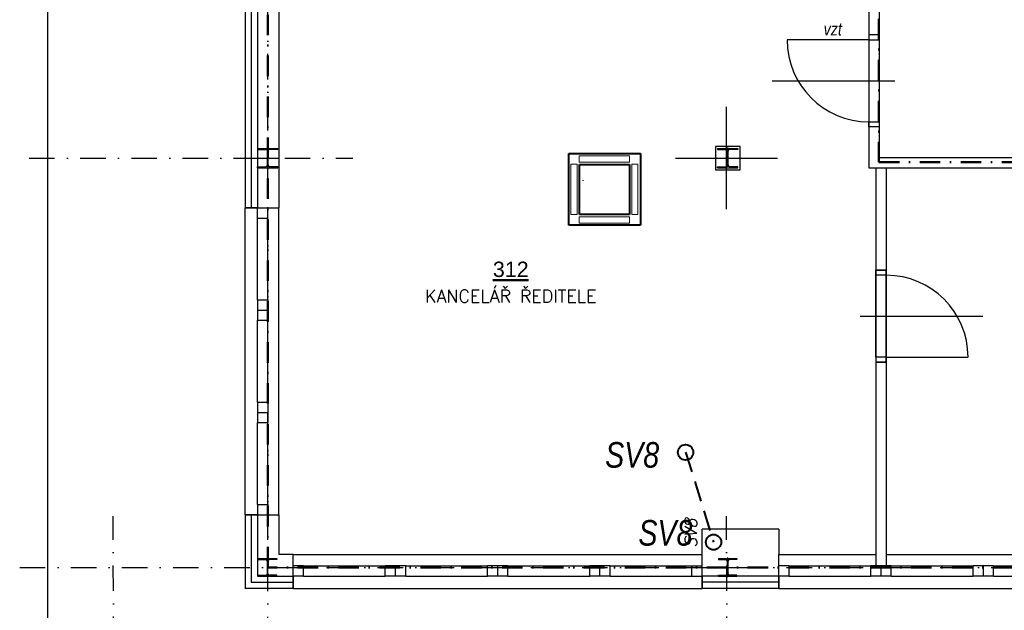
# Model space of a CAD drawing. Header units: millimetres. Extents: x 6435372 to 7248404, y 1559872 to 1886246.
# Tile 123 of 208: x 6893103 to 6902734, y 1663998 to 1669769. Entities that reach past the tile are written whole.
import ezdxf
from ezdxf.enums import TextEntityAlignment as Align

# ---------------------------------------------------------------- set-up
doc = ezdxf.new("R2010")
doc.units = ezdxf.units.MM
for name, pattern in [('DASHDOT', [1, 0.5, -0.25, 0, -0.25]), ('DASHED', [0.75, 0.5, -0.25]), ('ČERCHOVANÁ', [1, 0.5, -0.25, 0, -0.25])]:
    doc.linetypes.add(name, pattern=pattern)
for name, color, linetype, lineweight in [('CKPOPISM', 8, 'Continuous', 50), ('CKPOPISM_POPIS', 8, 'Continuous', 25), ('požární úseky', 21, 'ČERCHOVANÁ', 50), ('UT_potrubí', 10, 'Continuous', 30), ('VZT', 130, 'Continuous', 40), ('ZTI-DEŠŤOVÁ-KANALIZACE', 210, 'KANALIZACE', 40)]:
    doc.layers.add(name, color=color, linetype=linetype, lineweight=lineweight)
doc.layers.add('matrice DPS', color=122, linetype='Continuous')
doc.layers.add('ZTI_POPIS', color=7, linetype='Continuous')
doc.styles.add('ARIAL', font='arial.ttf')
doc.styles.add('INDRA', font='ariali.ttf')
doc.styles.add('KURZIVA', font='italic__.ttf')
doc.styles.get("Standard").update_dxf_attribs({"font": 'romans.shx'})
doc.linetypes.add('IZOLACE_POLYSTYREN_EXPANDOVANY', pattern='A,1,[224,CADKON.SHX,S=0.01,R=0,X=-0.5,Y=-1.74],-2', length=3)
doc.linetypes.add('KANALIZACE', pattern='A,30,-3.5,["C",Standard,S=2.54,R=0,X=-3.81,Y=-1.27],-0.001', length=33.501)

# ---------------------------------------------------------------- blocks, each defined once
blk = doc.blocks.new('CK_S_EXT_HEAHEA180')
for p, q in [((-90, 85.5), (90, 85.5)), ((-90, 85.5), (-90, 76)), ((-90, 76), (-18, 76)), ((-3, -61), (-3, 61)), ((3, -61), (3, 61)), ((90, 76), (18, 76)), ((90, 85.5), (90, 76)), ((-90, -85.5), (-90, -76)), ((-90, -76), (-18, -76)), ((-90, -85.5), (90, -85.5)), ((90, -76), (18, -76)), ((90, -85.5), (90, -76))]:
    blk.add_line(p, q)
for centre, start, end in [((-18, 61), 0, 90), ((18, 61), 90, 180), ((-18, -61), 270, 0), ((18, -61), 180, 270)]:
    blk.add_arc(centre, 15, start, end)
blk = doc.blocks.new('CK_S_EXT_HEAHEA200')
for p, q in [((-100, 95), (100, 95)), ((-100, 95), (-100, 85)), ((-100, 85), (-21.25, 85)), ((-3.25, -67), (-3.25, 67)), ((3.25, -67), (3.25, 67)), ((100, 85), (21.25, 85)), ((100, 95), (100, 85)), ((-100, -95), (-100, -85)), ((-100, -85), (-21.25, -85)), ((-100, -95), (100, -95)), ((100, -85), (21.25, -85)), ((100, -95), (100, -85))]:
    blk.add_line(p, q)
for centre, start, end in [((-21.25, 67), 0, 90), ((21.25, 67), 90, 180), ((-21.25, -67), 270, 0), ((21.25, -67), 180, 270)]:
    blk.add_arc(centre, 18, start, end)
blk = doc.blocks.new('CKBL2010716102502', base_point=(89760, -36191))

msp = doc.modelspace()

# ---------------------------------------------------------------- linework, layer by layer
at = {"layer": 'matrice DPS', "linetype": 'DASHDOT', "ltscale": 500}
for p, q in [((6895528.8, 1661684.6), (6895528.8, 1676124.2)), ((6895528.8, 1661684.6), (6895528.8, 1676124.2)), ((6893195.1, 1668416.9), (6896362.2, 1668416.9)), ((6894029, 1661685.7), (6894016.8, 1664916.9)), ((6900029, 1661685.7), (6900016.8, 1664916.9)), ((6893103.1, 1664416.9), (6913805.4, 1664416.9))]:
    msp.add_line(p, q, dxfattribs=at)
at = {"layer": 'matrice DPS', "ltscale": 500}
for p, q in [((6895308.8, 1669916.9), (6895308.8, 1667931.4)), ((6895428.8, 1669916.9), (6895428.8, 1667931.4)), ((6895638.8, 1669916.9), (6895638.8, 1667931.4)), ((6901408.8, 1669921.9), (6901408.8, 1669621.9)), ((6901508.8, 1669921.9), (6901508.8, 1669621.9)), ((6901408.8, 1669621.9), (6901408.8, 1668721.9)), ((6901508.8, 1669621.9), (6901408.8, 1669621.9)), ((6901408.8, 1669621.9), (6901408.8, 1668721.9)), ((6901408.8, 1669621.9), (6901408.8, 1669571.9)), ((6901508.8, 1669621.9), (6901408.8, 1669621.9)), ((6901508.8, 1669621.9), (6901508.8, 1668721.9)), ((6901508.8, 1669571.9), (6901508.8, 1669621.9)), ((6901408.8, 1669571.9), (6900608.8, 1669571.9)), ((6901408.8, 1669571.9), (6901408.8, 1668771.9)), ((6901408.8, 1669571.9), (6901508.8, 1669571.9)), ((6901508.8, 1669571.9), (6901508.8, 1668771.9)), ((6900463.8, 1669171.9), (6901663.8, 1669171.9)), ((6900016.8, 1667916.9), (6900016.8, 1668916.9)), ((6901408.8, 1668721.9), (6901408.8, 1668771.9)), ((6901408.8, 1668771.9), (6901508.8, 1668771.9)), ((6901508.8, 1668721.9), (6901408.8, 1668721.9)), ((6901408.8, 1668721.9), (6901408.8, 1668321.9)), ((6901508.8, 1668721.9), (6901408.8, 1668721.9)), ((6901508.8, 1668771.9), (6901508.8, 1668721.9)), ((6901508.8, 1668721.9), (6901508.8, 1668421.9)), ((6895528.8, 1668311.9), (6895528.8, 1668521.9)), ((6900028.8, 1668330.9), (6900028.8, 1668521.9)), ((6895418.8, 1668416.9), (6895638.8, 1668416.9)), ((6899516.8, 1668416.9), (6900516.8, 1668416.9)), ((6899918.8, 1668416.9), (6900138.8, 1668416.9)), ((6901508.8, 1668421.9), (6903808.8, 1668421.9)), ((6901408.8, 1668321.9), (6901478.8, 1668321.9)), ((6901478.8, 1668321.9), (6901478.8, 1667321.9)), ((6901578.8, 1668321.9), (6903808.8, 1668321.9)), ((6901578.8, 1668321.9), (6901578.8, 1667321.9)), ((6895308.8, 1664931.4), (6895308.8, 1667931.4)), ((6895308.8, 1667931.4), (6895638.8, 1667931.4)), ((6895428.8, 1667931.4), (6895308.8, 1667931.4)), ((6895428.8, 1667831.4), (6895428.8, 1667931.4)), ((6895428.8, 1667931.4), (6895528.8, 1667931.4)), ((6895528.8, 1667831.4), (6895528.8, 1667931.4)), ((6895638.8, 1664931.4), (6895638.8, 1667931.4)), ((6895428.8, 1667031.4), (6895428.8, 1667831.4)), ((6895428.8, 1667831.4), (6895528.8, 1667831.4)), ((6895528.8, 1667031.4), (6895528.8, 1667831.4)), ((6901478.8, 1667321.9), (6901478.8, 1666421.9)), ((6901578.8, 1667321.9), (6901478.8, 1667321.9)), ((6901478.8, 1667271.9), (6901478.8, 1667321.9)), ((6901478.8, 1667321.9), (6901578.8, 1667321.9)), ((6901478.8, 1666471.9), (6901478.8, 1667271.9)), ((6901578.8, 1667271.9), (6901478.8, 1667271.9)), ((6901578.8, 1667321.9), (6901578.8, 1666421.9)), ((6901578.8, 1666421.9), (6901578.8, 1667321.9)), ((6901578.8, 1667321.9), (6901578.8, 1667271.9)), ((6901578.8, 1666471.9), (6901578.8, 1667271.9)), ((6895428.8, 1667031.4), (6895528.8, 1667031.4)), ((6895428.8, 1667031.4), (6895428.8, 1666931.4)), ((6895528.8, 1667031.4), (6895528.8, 1666931.4)), ((6895428.8, 1666931.4), (6895528.8, 1666931.4)), ((6895428.8, 1666931.4), (6895428.8, 1666831.4)), ((6895528.8, 1666931.4), (6895528.8, 1666831.4)), ((6895428.8, 1666031.4), (6895428.8, 1666831.4)), ((6895428.8, 1666831.4), (6895528.8, 1666831.4)), ((6895528.8, 1666031.4), (6895528.8, 1666831.4)), ((6901323.8, 1666871.9), (6902523.8, 1666871.9)), ((6901578.8, 1666471.9), (6901478.8, 1666471.9)), ((6901478.8, 1666471.9), (6901478.8, 1666421.9)), ((6901578.8, 1666421.9), (6901478.8, 1666421.9)), ((6901478.8, 1666421.9), (6901478.8, 1664431.4)), ((6901478.8, 1666421.9), (6901578.8, 1666421.9)), ((6901578.8, 1666421.9), (6901578.8, 1666471.9)), ((6901578.8, 1666471.9), (6902378.8, 1666471.9)), ((6901578.8, 1666421.9), (6901578.8, 1664431.4)), ((6895428.8, 1666031.4), (6895528.8, 1666031.4)), ((6895428.8, 1666031.4), (6895428.8, 1665931.4)), ((6895528.8, 1666031.4), (6895528.8, 1665931.4)), ((6895428.8, 1665931.4), (6895528.8, 1665931.4)), ((6895428.8, 1665931.4), (6895428.8, 1665831.4)), ((6895528.8, 1665931.4), (6895528.8, 1665831.4)), ((6895428.8, 1665031.4), (6895428.8, 1665831.4)), ((6895428.8, 1665831.4), (6895528.8, 1665831.4)), ((6895528.8, 1665031.4), (6895528.8, 1665831.4)), ((6895428.8, 1665031.4), (6895528.8, 1665031.4)), ((6895428.8, 1665031.4), (6895428.8, 1664931.4)), ((6895528.8, 1665031.4), (6895528.8, 1664931.4)), ((6895308.8, 1664931.4), (6895638.8, 1664931.4)), ((6895428.8, 1664931.4), (6895308.8, 1664931.4)), ((6895308.8, 1664931.4), (6895308.8, 1664211.4)), ((6895428.8, 1664931.4), (6895528.8, 1664931.4)), ((6895428.8, 1664931.4), (6895428.8, 1664331.4)), ((6895638.8, 1664931.4), (6895638.8, 1664541.4)), ((6899778.8, 1664541.4), (6899778.8, 1664791.4)), ((6900528.8, 1664791.4), (6899778.8, 1664791.4)), ((6900528.8, 1664791.4), (6900528.8, 1664541.4)), ((6895528.8, 1664321.4), (6895528.8, 1664512.4)), ((6895778.8, 1664541.4), (6895638.8, 1664541.4)), ((6895778.8, 1664541.4), (6899778.8, 1664541.4)), ((6895778.8, 1664211.4), (6895778.8, 1664541.4)), ((6899778.8, 1664211.4), (6899778.8, 1664541.4)), ((6900028.8, 1664321.4), (6900028.8, 1664512.4)), ((6900528.8, 1664211.4), (6900528.8, 1664541.4)), ((6900528.8, 1664541.4), (6901478.8, 1664541.4)), ((6901578.8, 1664541.4), (6905528.8, 1664541.4)), ((6895878.8, 1664431.4), (6895778.8, 1664431.4)), ((6895778.8, 1664331.4), (6895778.8, 1664431.4)), ((6895878.8, 1664431.4), (6896678.8, 1664431.4)), ((6895878.8, 1664331.4), (6895878.8, 1664431.4)), ((6896778.8, 1664431.4), (6896678.8, 1664431.4)), ((6896678.8, 1664331.4), (6896678.8, 1664431.4)), ((6896778.8, 1664331.4), (6896778.8, 1664431.4)), ((6896878.8, 1664431.4), (6896778.8, 1664431.4)), ((6896878.8, 1664431.4), (6897678.8, 1664431.4)), ((6896878.8, 1664331.4), (6896878.8, 1664431.4)), ((6897778.8, 1664431.4), (6897678.8, 1664431.4)), ((6897678.8, 1664331.4), (6897678.8, 1664431.4)), ((6897778.8, 1664331.4), (6897778.8, 1664431.4)), ((6897878.8, 1664431.4), (6897778.8, 1664431.4)), ((6897878.8, 1664431.4), (6898678.8, 1664431.4)), ((6897878.8, 1664331.4), (6897878.8, 1664431.4)), ((6898778.8, 1664431.4), (6898678.8, 1664431.4)), ((6898678.8, 1664331.4), (6898678.8, 1664431.4)), ((6898778.8, 1664331.4), (6898778.8, 1664431.4)), ((6898878.8, 1664431.4), (6898778.8, 1664431.4)), ((6898878.8, 1664431.4), (6899678.8, 1664431.4)), ((6898878.8, 1664331.4), (6898878.8, 1664431.4)), ((6899678.8, 1664331.4), (6899678.8, 1664431.4)), ((6899678.8, 1664431.4), (6899778.8, 1664431.4)), ((6899778.8, 1664331.4), (6899778.8, 1664431.4)), ((6899928.8, 1664416.9), (6900128.8, 1664416.9)), ((6900628.8, 1664431.4), (6900528.8, 1664431.4)), ((6900528.8, 1664331.4), (6900528.8, 1664431.4)), ((6900628.8, 1664431.4), (6901428.8, 1664431.4)), ((6900628.8, 1664331.4), (6900628.8, 1664431.4)), ((6901528.8, 1664431.4), (6901428.8, 1664431.4)), ((6901428.8, 1664331.4), (6901428.8, 1664431.4)), ((6901578.8, 1664431.4), (6901478.8, 1664431.4)), ((6901528.8, 1664331.4), (6901528.8, 1664431.4)), ((6901628.8, 1664431.4), (6901528.8, 1664431.4)), ((6901628.8, 1664431.4), (6902428.8, 1664431.4)), ((6901628.8, 1664331.4), (6901628.8, 1664431.4)), ((6902528.8, 1664431.4), (6902428.8, 1664431.4)), ((6902428.8, 1664331.4), (6902428.8, 1664431.4)), ((6902528.8, 1664331.4), (6902528.8, 1664431.4)), ((6902628.8, 1664431.4), (6902528.8, 1664431.4)), ((6902628.8, 1664431.4), (6903428.8, 1664431.4)), ((6902628.8, 1664331.4), (6902628.8, 1664431.4)), ((6895428.8, 1664331.4), (6895778.8, 1664331.4)), ((6895878.8, 1664331.4), (6895778.8, 1664331.4)), ((6895778.8, 1664331.4), (6895778.8, 1664211.4)), ((6895878.8, 1664331.4), (6896678.8, 1664331.4)), ((6896778.8, 1664331.4), (6896678.8, 1664331.4)), ((6896878.8, 1664331.4), (6896778.8, 1664331.4)), ((6896878.8, 1664331.4), (6897678.8, 1664331.4)), ((6897778.8, 1664331.4), (6897678.8, 1664331.4)), ((6897878.8, 1664331.4), (6897778.8, 1664331.4)), ((6897878.8, 1664331.4), (6898678.8, 1664331.4)), ((6898778.8, 1664331.4), (6898678.8, 1664331.4)), ((6898878.8, 1664331.4), (6898778.8, 1664331.4)), ((6898878.8, 1664331.4), (6899678.8, 1664331.4)), ((6899678.8, 1664331.4), (6899778.8, 1664331.4)), ((6900528.8, 1664331.4), (6899778.8, 1664331.4)), ((6899778.8, 1664331.4), (6899778.8, 1664211.4)), ((6900628.8, 1664331.4), (6900528.8, 1664331.4)), ((6900528.8, 1664331.4), (6900528.8, 1664211.4)), ((6900628.8, 1664331.4), (6901428.8, 1664331.4)), ((6901528.8, 1664331.4), (6901428.8, 1664331.4)), ((6901628.8, 1664331.4), (6901528.8, 1664331.4)), ((6901628.8, 1664331.4), (6902428.8, 1664331.4)), ((6902528.8, 1664331.4), (6902428.8, 1664331.4)), ((6902628.8, 1664331.4), (6902528.8, 1664331.4)), ((6902628.8, 1664331.4), (6903428.8, 1664331.4)), ((6895778.8, 1664211.4), (6895308.8, 1664211.4)), ((6895778.8, 1664211.4), (6899778.8, 1664211.4)), ((6900528.8, 1664211.4), (6899778.8, 1664211.4)), ((6900528.8, 1664211.4), (6905528.8, 1664211.4))]:
    msp.add_line(p, q, dxfattribs=at)
at = {"layer": 'matrice DPS', "color": 0, "linetype": 'Continuous', "ltscale": 500}
msp.add_line((6901478.8, 1668321.9), (6901578.8, 1668321.9), dxfattribs=at)
at = {"layer": 'matrice DPS', "linetype": 'IZOLACE_POLYSTYREN_EXPANDOVANY', "ltscale": 500}
for points in [[(6895368.8, 1669916.9), (6895368.8, 1667931.4)], [(6895368.8, 1664931.4), (6895368.8, 1664271.4), (6895778.8, 1664271.4)], [(6900528.8, 1664271.4), (6899778.8, 1664271.4)]]:
    msp.add_lwpolyline(points, dxfattribs=at)
at = {"layer": 'matrice DPS', "ltscale": 500}
msp.add_lwpolyline([(6900148.8, 1668531.9), (6899908.8, 1668531.9), (6899908.8, 1668301.9), (6900148.8, 1668301.9)], close=True, dxfattribs=at)
msp.add_circle((6899889.9, 1664663.4), 75, dxfattribs=at)
for centre, start, end in [((6901408.8, 1669571.9), 180, 270), ((6901578.8, 1666471.9), 0, 90)]:
    msp.add_arc(centre, 800, start, end, dxfattribs=at)
at = {"layer": 'požární úseky', "ltscale": 400}
for p, q in [((6895528.8, 1664416.9), (6895528.8, 1674171.9)), ((6901507.7, 1668377.5), (6901508.8, 1671972.7)), ((6901507.7, 1668377.5), (6908100.9, 1668377.5)), ((6912025.8, 1664416.9), (6895528.8, 1664416.9))]:
    msp.add_line(p, q, dxfattribs=at)
at = {"layer": 'UT_potrubí', "ltscale": 400}
msp.add_lwpolyline([(6893377.3, 1677320.1), (6923077.3, 1677320.1), (6923077.3, 1656320.1), (6893377.3, 1656320.1)], close=True, dxfattribs=at)
at = {"layer": 'VZT'}
for p, q in [((6898473.9, 1668460.7), (6899173.8, 1668460.7)), ((6898473.9, 1667760.8), (6898473.9, 1668460.7)), ((6899173.8, 1668460.7), (6899173.8, 1667760.8)), ((6898578.8, 1668355.7), (6899068.8, 1668355.7)), ((6898578.8, 1667865.8), (6898578.8, 1668355.7)), ((6899068.8, 1668355.7), (6899068.8, 1667865.8)), ((6899068.8, 1667865.8), (6898578.8, 1667865.8)), ((6899173.8, 1667760.8), (6898473.9, 1667760.8))]:
    msp.add_line(p, q, dxfattribs=at)
at = {"layer": 'VZT', "color": 7, "lineweight": 9}
for p, q in [((6898576.3, 1668439.5), (6898576.3, 1668378.6)), ((6899068.3, 1668439.5), (6898576.3, 1668439.5)), ((6899068.3, 1668378.6), (6899068.3, 1668439.5)), ((6898555.5, 1668357.8), (6898494.6, 1668357.8)), ((6898494.6, 1668357.8), (6898494.6, 1667865.9)), ((6898555.5, 1667865.9), (6898555.5, 1668357.8)), ((6898576.3, 1668378.6), (6899068.3, 1668378.6)), ((6899149.9, 1668357.8), (6899089.1, 1668357.8)), ((6899089.1, 1668357.8), (6899089.1, 1667865.9)), ((6899149.9, 1667865.9), (6899149.9, 1668357.8)), ((6898494.6, 1667865.9), (6898555.5, 1667865.9)), ((6899089.1, 1667865.9), (6899149.9, 1667865.9)), ((6898576.3, 1667782), (6898576.3, 1667842.9)), ((6898576.3, 1667842.9), (6899068.3, 1667842.9)), ((6899068.3, 1667782), (6898576.3, 1667782)), ((6899068.3, 1667842.9), (6899068.3, 1667782))]:
    msp.add_line(p, q, dxfattribs=at)
at = {"layer": 'VZT', "color": 120, "linetype": 'DASHDOT', "lineweight": 9, "ltscale": 15}
msp.add_line((6898608.8, 1668199.4), (6898618.9, 1668199.4), dxfattribs=at)
at = {"layer": 'ZTI-DEŠŤOVÁ-KANALIZACE', "linetype": 'DASHED', "ltscale": 400}
msp.add_line((6899616.8, 1665541.4), (6899889.9, 1664663.4), dxfattribs=at)
at = {"layer": 'ZTI-DEŠŤOVÁ-KANALIZACE', "ltscale": 400}
for centre in [(6899616.8, 1665541.4), (6899889.9, 1664663.4)]:
    msp.add_circle(centre, 75, dxfattribs=at)

# ---------------------------------------------------------------- block references
at = {"layer": 'matrice DPS', "ltscale": 500}
for name, p in [('CK_S_EXT_HEAHEA200', (6895528.8, 1668416.9)), ('CK_S_EXT_HEAHEA200', (6900028.8, 1668416.9)), ('CK_S_EXT_HEAHEA180', (6895528.8, 1664416.9)), ('CK_S_EXT_HEAHEA180', (6900028.8, 1664416.9))]:
    msp.add_blockref(name, p, dxfattribs=at)
ref = msp.add_blockref('CKBL2010716102502', (6897906.5, 1667005), dxfattribs=dict(at, xscale=0.5, yscale=0.5, zscale=0.5))
ref.add_attrib('JMENO', 'KANCELÁŘ ŘEDITELE', dxfattribs={"layer": 'CKPOPISM_POPIS', "height": 125}).set_placement((6897906.5, 1667005), align=Align.CENTER)
ref.add_attrib('CISLO', '%%U312', dxfattribs={"layer": 'CKPOPISM', "height": 150, "style": 'ARIAL'}).set_placement((6897906.5, 1667255), align=Align.CENTER)

# ---------------------------------------------------------------- texts
at = {"layer": 'matrice DPS', "ltscale": 500, "style": 'KURZIVA'}
msp.add_text('SV8', height=115, rotation=90, dxfattribs=at).set_placement((6899725, 1664608))
at = {"layer": 'ZTI-DEŠŤOVÁ-KANALIZACE', "ltscale": 400, "style": 'INDRA', "width": 0.8}
for p in [(6898830, 1665391.6), (6899155.3, 1664629.7)]:
    msp.add_text('SV8', height=250, dxfattribs=at).set_placement(p)
at = {"layer": 'ZTI_POPIS', "linetype": 'Continuous', "style": 'INDRA', "width": 0.8}
msp.add_text('vzt', height=125, dxfattribs=at).set_placement((6900966.8, 1669615.4))

doc.saveas('drawing.dxf')
